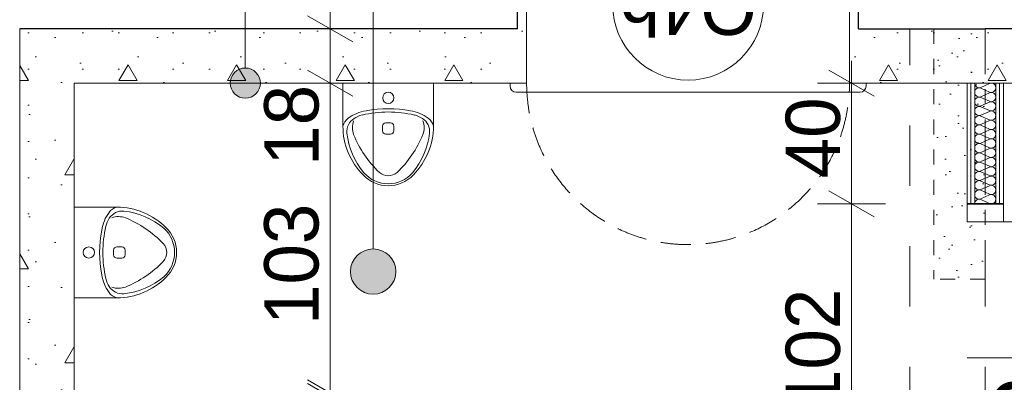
# Model space of a CAD drawing. Extents: x -145259 to -66341, y -2316 to 227384.
# Tile 43 of 141: x -126509 to -123246, y 99702 to 100904. Entities that reach past the tile are written whole.
import ezdxf

# ---------------------------------------------------------------- set-up
doc = ezdxf.new("R2010")
doc.units = 0
doc.header["$MEASUREMENT"] = 0
for name, pattern in [('Hidden Line', [100, 50, -50]), ('Krawędzie ukryte', [150, 100, -50]), ('Przerywana', [400, 200, -200])]:
    doc.linetypes.add(name, pattern=pattern)
for name, color, linetype, lineweight in [('Arch drzwi_Nr_Pióra__5', 7, 'Continuous', 13), ('arch izolacje_Nr_Pióra__5', 7, 'Continuous', 13), ('Arch ocieplenie_Nr_Pióra__21', 7, 'Continuous', 13), ('Arch opisy okien_Nr_Pióra__21', 7, 'Continuous', 13), ('Arch opisy_Nr_Pióra__21', 7, 'Continuous', 13), ('Arch wymiary_Nr_Pióra__21', 7, 'Continuous', 13), ('Arch wymiary_Nr_Pióra__5', 7, 'Continuous', 13), ('Arch zmurowania_Nr_Pióra__27', 7, 'Continuous', 35), ('Arch ściany działowe_Nr_Pióra__5', 7, 'Continuous', 13), ('Drzwi ArchiCAD_Nr_Pióra__27', 7, 'Continuous', 35), ('Drzwi ArchiCAD_Nr_Pióra__5', 7, 'Continuous', 13), ('INWENT STROPY_Nr_Pióra__21', 7, 'Continuous', 13), ('INWENT wyposarzenie_Nr_Pióra__5', 7, 'Continuous', 13), ('INWENT. OKNA_Nr_Pióra__21', 7, 'Continuous', 13), ('INWENT.ŚCIANY_Nr_Pióra__1', 7, 'Continuous', 25), ('INWENT.ŚCIANY_Nr_Pióra__20', 1, 'Continuous', 20), ('INWENT.ŚCIANY_Nr_Pióra__21', 7, 'Continuous', 13)]:
    doc.layers.add(name, color=color, linetype=linetype, lineweight=lineweight)
for name, color, linetype in [('arch izolacje', 7, 'Continuous'), ('Arch ocieplenie', 7, 'Continuous'), ('Arch opisy', 7, 'Continuous'), ('Arch wymiary', 7, 'Continuous'), ('Arch zmurowania', 7, 'Continuous'), ('Drzwi ArchiCAD', 7, 'Continuous'), ('INWENT wyposarzenie', 7, 'Continuous')]:
    doc.layers.add(name, color=color, linetype=linetype)
doc.layers.add('Arch wyburzenia_Nr_Pióra__2', color=7, linetype='Continuous', lineweight=13, true_color=0x7f7f7f)
doc.layers.add('INWENT.ŚCIANY_Nr_Pióra__2', color=7, linetype='Continuous', lineweight=13, true_color=0x7f7f7f)
doc.styles.add('GENERATED_STYLE_1', font='txt')
doc.styles.add('GENERATED_STYLE_7', font='txt')
doc.styles.add('GENERATED_STYLE_8', font='txt')
doc.dimstyles.new('GENERATED_STYLE__1', dxfattribs={"dimtxt": 179.999995, "dimasz": 114, "dimexe": 0.18, "dimexo": 0, "dimgap": 0.09, "dimtad": 1, "dimdec": 0, "dimlfac": 0.1, "dimzin": 0, "dimdsep": 46, "dimtxsty": 'GENERATED_STYLE_1', "dimblk": 'ARROWHEAD_2', "dimblk1": 'ARROWHEAD_2', "dimblk2": 'ARROWHEAD_2', "dimcen": 0.09, "dimclrd": 7, "dimclre": 7, "dimclrt": 7, "dimazin": 0, "dimtfac": 1, "dimtdec": 4, "dimtmove": 0, "dimatfit": 3, "dimfxl": 0, "dimtolj": 1, "dimtzin": 0, "dimarcsym": 0})
pattern_1 = [(0, (0, 0), (0, 623.5383), [60, -300]), (0, (180, 311.8), (0, 623.5383), [60, -300]), (60, (0, 0), (-540, 311.7692), [60, -300]), (60, (360, 0), (-540, 311.7692), [60, -300]), (120, (60, 0), (540, 311.7692), [60, -300]), (120, (420, 0), (540, 311.7692), [60, -300]), (0, (0, 60), (0, 120.000005), [0, -120, 0, -180.00001]), (45, (60, 60), (-84.85282, 84.85282), [0, -90, 0, -150.00001])]

# ---------------------------------------------------------------- blocks, each defined once
blk = doc.blocks.new('Ściana_194', base_point=(-126508.7, 97573.6))
at = {"layer": 'Arch ocieplenie_Nr_Pióra__21', "linetype": 'Continuous'}
h = blk.add_hatch(dxfattribs=at)
h.set_pattern_fill('Structural_Concrete', color=256, style=0, pattern_type=2)
h.set_pattern_definition(pattern_1)
h.paths.add_polyline_path([(-126328.7, 97623.6), (-126328.7, 100693.6), (-126508.7, 100873.6), (-126508.7, 97573.6)], flags=0)
for p, q in [((-126508.7, 100873.6), (-126508.7, 97573.6)), ((-126328.7, 97623.6), (-126328.7, 100693.6))]:
    blk.add_line(p, q, dxfattribs=at)
blk = doc.blocks.new('Ściana_199', base_point=(-126508.7, 100873.6))
at = {"layer": 'Arch ocieplenie_Nr_Pióra__21', "linetype": 'Continuous'}
h = blk.add_hatch(dxfattribs=at)
h.set_pattern_fill('Structural_Concrete', color=256, style=0, pattern_type=2)
h.set_pattern_definition(pattern_1)
h.paths.add_polyline_path([(-126328.7, 100693.6), (-124828.7, 100693.6), (-124858.7, 100873.6), (-126508.7, 100873.6)], flags=0)
for p, q in [((-124858.7, 100873.6), (-126508.7, 100873.6)), ((-126328.7, 100693.6), (-124828.7, 100693.6))]:
    blk.add_line(p, q, dxfattribs=at)
blk = doc.blocks.new('Ściana_200', base_point=(-124858.7, 101233.6))
at = {"layer": 'Arch ocieplenie_Nr_Pióra__21', "linetype": 'Continuous'}
h = blk.add_hatch(dxfattribs=at)
h.set_pattern_fill('Structural_Concrete', color=256, style=0, pattern_type=2)
h.set_pattern_definition(pattern_1)
h.paths.add_polyline_path([(-124858.7, 101233.6), (-124858.7, 100873.6), (-124828.7, 100693.6), (-124828.7, 101233.6)], flags=0)
for p, q in [((-124858.7, 101233.6), (-124858.7, 100873.6)), ((-124828.7, 101233.6), (-124858.7, 101233.6)), ((-124828.7, 100693.6), (-124828.7, 101233.6))]:
    blk.add_line(p, q, dxfattribs=at)
blk = doc.blocks.new('Ściana_201', base_point=(-123728.7, 101233.6))
at = {"layer": 'Arch ocieplenie_Nr_Pióra__21', "linetype": 'Continuous'}
h = blk.add_hatch(dxfattribs=at)
h.set_pattern_fill('Structural_Concrete', color=256, style=0, pattern_type=2)
h.set_pattern_definition(pattern_1)
h.paths.add_polyline_path([(-123758.7, 101233.6), (-123758.7, 100693.6), (-123728.7, 100873.6), (-123728.7, 101233.6)], flags=0)
for p, q in [((-123758.7, 101233.6), (-123758.7, 100693.6)), ((-123728.7, 101233.6), (-123758.7, 101233.6)), ((-123728.7, 100873.6), (-123728.7, 101233.6))]:
    blk.add_line(p, q, dxfattribs=at)
blk = doc.blocks.new('Ściana_204', base_point=(-123728.7, 100873.6))
at = {"layer": 'Arch ocieplenie_Nr_Pióra__21', "linetype": 'Continuous'}
h = blk.add_hatch(dxfattribs=at)
h.set_pattern_fill('Structural_Concrete', color=256, style=0, pattern_type=2)
h.set_pattern_definition(pattern_1)
h.paths.add_polyline_path([(-123758.7, 100693.6), (-122778.7, 100693.6), (-122808.7, 100873.6), (-123728.7, 100873.6)], flags=0)
for p, q in [((-122808.7, 100873.6), (-123728.7, 100873.6)), ((-123758.7, 100693.6), (-122778.7, 100693.6))]:
    blk.add_line(p, q, dxfattribs=at)
blk = doc.blocks.new('D1 Drzwi proste 14_10')
at = {"layer": 'Drzwi ArchiCAD_Nr_Pióra__27', "linetype": 'Continuous'}
for p, q in [((-510, 0), (-510, -120)), ((510, 0), (510, -120))]:
    blk.add_line(p, q, dxfattribs=at)
at = {"layer": 'Drzwi ArchiCAD_Nr_Pióra__5', "linetype": 'Continuous'}
for p, q in [((450, 0), (450, 900)), ((-450, 0), (-510, 0)), ((-510, 0), (-510, -120)), ((-450, -120), (-450, 0)), ((510, 0), (450, 0)), ((450, 0), (450, -120)), ((510, -120), (510, 0)), ((-510, -120), (-450, -120)), ((450, -120), (510, -120))]:
    blk.add_line(p, q, dxfattribs=at)
blk.add_arc((450, 0), 900, 90, 180, dxfattribs=at)
blk = doc.blocks.new('Ściana_206', base_point=(-123368.7, 100293.6))
at = {"layer": 'Arch zmurowania_Nr_Pióra__27', "linetype": 'Continuous'}
for p, q in [((-123248.7, 100293.6), (-123368.7, 100293.6)), ((-123248.7, 99273.6), (-123368.7, 99273.6))]:
    blk.add_line(p, q, dxfattribs=at)
at = {"layer": 'Drzwi ArchiCAD', "color": 8, "linetype": 'Continuous', "lineweight": 13, "true_color": 0x7f7f7f, "xscale": -1, "zscale": 1000, "rotation": -90.00000000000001}
blk.add_blockref('D1 Drzwi proste 14_10', (-123248.7, 99783.6), dxfattribs=at)
blk = doc.blocks.new('Symbol Pisuar 1 14_41', base_point=(-126328.7, 100282.6))
at = {"layer": 'INWENT wyposarzenie_Nr_Pióra__5', "linetype": 'Continuous'}
for p, q in [((-126328.7, 99982.6), (-126328.7, 100282.6)), ((-126328.7, 100282.6), (-126186.3, 100282.6)), ((-126170.5, 100151.3), (-126186.3, 100151.3)), ((-126197.5, 100140.4), (-126197.5, 100124.6)), ((-126186.3, 100113.7), (-126170.5, 100113.7)), ((-126159.3, 100140.4), (-126159.3, 100124.6)), ((-126328.7, 99982.6), (-126186.3, 99982.6))]:
    blk.add_line(p, q, dxfattribs=at)
for centre, major_axis, start_param, end_param in [((-126176.1, 100240.1), (44.8, 0), 1.801442, 2.522681), ((-126182.3, 100086.6), (201, 0), 1.144656, 1.590534), ((-126093.2, 100184.1), (145.6, 0), 2.53159, 2.984397), ((-126129.5, 100196.7), (96.5, 0), 2.592004, 2.898973), ((-126168, 100219.8), (51.2, 0), 1.476667, 2.593837), ((-126181.2, 100189.4), (63.6, 0), 1.204444, 1.927572), ((-126190.6, 100033.3), (243.7, 0), 0.858927, 1.458131), ((-126298.1, 99921.8), (361.8, 0), 0.748733, 1.174347), ((-126192.1, 100052.6), (236.8, 0), 0.784271, 1.168026), ((-125835.1, 100132.6), (398, 0), 2.916513, 3.366672), ((-126108.3, 100132.6), (112.9, 0), 0, 0.821707), ((-126108.3, 100132.6), (119.6, 0), 5.48967, 7.0767), ((-125827.9, 100132.6), (416, 0), 2.959001, 3.324185), ((-126186.3, 100140.4), (11.1, 0), 1.570796, 3.141593), ((-126170.5, 100140.4), (11.1, 0), 0, 1.570796), ((-126066.7, 100132.6), (45.1, 0), 5.551687, 7.014683), ((-126186.3, 100124.6), (11.1, 0), 3.141593, 4.712389), ((-126170.5, 100124.6), (11.1, 0), 4.712389, 6.283185), ((-126108.3, 100132.6), (112.9, 0), 5.461478, 6.283185), ((-126298.1, 100343.4), (361.8, 0), 5.108838, 5.534452), ((-126093.2, 100081.2), (145.6, 0), 3.298788, 3.751596), ((-126190.6, 100232), (243.7, 0), 4.825054, 5.424258), ((-126192.1, 100212.7), (236.8, 0), 5.11516, 5.498914), ((-126129.5, 100068.6), (96.5, 0), 3.384212, 3.691181), ((-126168, 100045.4), (51.2, 0), 3.689348, 4.806519), ((-126181.2, 100075.9), (63.6, 0), 4.355613, 5.078742), ((-126176.1, 100025.2), (44.8, 0), 3.760504, 4.481744), ((-126182.3, 100178.6), (201, 0), 4.692652, 5.138529)]:
    blk.add_ellipse(centre, major_axis=major_axis, ratio=0.975462, start_param=start_param, end_param=end_param, dxfattribs=at)
blk.add_ellipse((-126279.7, 100132.6), major_axis=(18.9, 0), ratio=0.975462, dxfattribs=at)
blk = doc.blocks.new('Symbol Pisuar 1 14_42', base_point=(-125137.3, 100693.6))
at = {"layer": 'INWENT wyposarzenie_Nr_Pióra__5', "linetype": 'Continuous'}
for p, q in [((-125437.3, 100693.6), (-125137.3, 100693.6)), ((-125437.3, 100693.6), (-125437.3, 100551.2)), ((-125137.3, 100693.6), (-125137.3, 100551.2)), ((-125306.2, 100551.2), (-125306.2, 100535.3)), ((-125279.6, 100562.3), (-125295.4, 100562.3)), ((-125268.7, 100535.3), (-125268.7, 100551.2)), ((-125279.6, 100524.2), (-125295.4, 100524.2))]:
    blk.add_line(p, q, dxfattribs=at)
blk.add_ellipse((-125287.3, 100644.6), major_axis=(0, -18.9), ratio=0.975462, dxfattribs=at)
for centre, major_axis, start_param, end_param in [((-125338.8, 100458.1), (0, -145.6), 3.298788, 3.751596), ((-125287.3, 100200), (0, -398), 2.916513, 3.366672), ((-125287.3, 100192.8), (0, -416), 2.959001, 3.324185), ((-125235.9, 100458.1), (0, -145.6), 2.53159, 2.984397), ((-125394.8, 100540.9), (0, -44.8), 3.760504, 4.481744), ((-125374.5, 100532.9), (0, -51.2), 3.689348, 4.806519), ((-125351.4, 100494.3), (0, -96.5), 3.384212, 3.691181), ((-125223.3, 100494.3), (0, -96.5), 2.592004, 2.898973), ((-125200.1, 100532.9), (0, -51.2), 1.476667, 2.593837), ((-125179.9, 100540.9), (0, -44.8), 1.801442, 2.522681), ((-125241.3, 100547.2), (0, -201), 4.692652, 5.138529), ((-125344.1, 100546), (0, -63.6), 4.355613, 5.078742), ((-125295.4, 100551.2), (0, -11.1), 3.141593, 4.712389), ((-125279.6, 100551.2), (0, -11.1), 1.570796, 3.141593), ((-125230.5, 100546), (0, -63.6), 1.204444, 1.927572), ((-125333.3, 100547.2), (0, -201), 1.144656, 1.590534), ((-125188, 100555.5), (0, -243.7), 4.825054, 5.424258), ((-125076.5, 100662.9), (0, -361.8), 5.108838, 5.534452), ((-125295.4, 100535.3), (0, -11.1), 4.712389, 6.283185), ((-125279.6, 100535.3), (0, -11.1), 0, 1.570796), ((-125498.1, 100662.9), (0, -361.8), 0.748733, 1.174347), ((-125386.7, 100555.5), (0, -243.7), 0.858927, 1.458131), ((-125207.3, 100557), (0, -236.8), 5.11516, 5.498914), ((-125367.3, 100557), (0, -236.8), 0.784271, 1.168026), ((-125287.3, 100473.2), (0, -119.6), 5.48967, 7.0767), ((-125287.3, 100473.2), (0, -112.9), 5.461478, 6.283185), ((-125287.3, 100431.5), (0, -45.1), 5.551687, 7.014683), ((-125287.3, 100473.2), (0, -112.9), 0, 0.821707)]:
    blk.add_ellipse(centre, major_axis=major_axis, ratio=0.975462, start_param=start_param, end_param=end_param, dxfattribs=at)
blk = doc.blocks.new('Izolacja cieplna 14_48', base_point=(-123343.7, 100693.6))
at = {"layer": 'arch izolacje_Nr_Pióra__5', "linetype": 'Continuous'}
for p, q in [((-123294.6, 100692.3), (-123322.9, 100679.5)), ((-123322.9, 100676.9), (-123294.6, 100664.1)), ((-123294.6, 100661.5), (-123322.9, 100648.7)), ((-123322.9, 100646.2), (-123294.6, 100633.4)), ((-123294.6, 100630.8), (-123322.9, 100618)), ((-123322.9, 100615.4), (-123294.6, 100602.6)), ((-123294.6, 100600), (-123322.9, 100587.2)), ((-123322.9, 100584.6), (-123294.6, 100571.8)), ((-123294.6, 100569.2), (-123322.9, 100556.4)), ((-123322.9, 100553.8), (-123294.6, 100541)), ((-123294.6, 100538.5), (-123322.9, 100525.7)), ((-123322.9, 100523.1), (-123294.6, 100510.3)), ((-123294.6, 100507.7), (-123322.9, 100494.9)), ((-123322.9, 100492.3), (-123294.6, 100479.5)), ((-123294.6, 100476.9), (-123322.9, 100464.1)), ((-123322.9, 100461.5), (-123294.6, 100448.7)), ((-123294.6, 100446.2), (-123322.9, 100433.4)), ((-123322.9, 100430.8), (-123294.6, 100418)), ((-123294.6, 100415.4), (-123322.9, 100402.6)), ((-123322.9, 100400), (-123294.6, 100387.2)), ((-123294.6, 100384.6), (-123322.9, 100371.8)), ((-123322.9, 100369.2), (-123294.6, 100356.4)), ((-123294.6, 100353.8), (-123322.9, 100341)), ((-123322.9, 100338.5), (-123294.6, 100325.7)), ((-123294.6, 100323.1), (-123322.9, 100310.3)), ((-123322.9, 100307.7), (-123294.6, 100294.9))]:
    blk.add_line(p, q, dxfattribs=at)
for centre, start_param, end_param in [((-123328.9, 100662.8), 2.7288, 6.695979), ((-123328.9, 100693.6), 4.712389, 6.695979), ((-123288.6, 100678.2), 5.870392, 9.837571), ((-123328.9, 100632.1), 2.7288, 6.695979), ((-123288.6, 100647.4), 5.870392, 9.837571), ((-123328.9, 100601.3), 2.7288, 6.695979), ((-123288.6, 100616.7), 5.870392, 9.837571), ((-123288.6, 100585.9), 5.870392, 9.837571), ((-123328.9, 100570.5), 2.7288, 6.695979), ((-123288.6, 100555.1), 5.870392, 9.837571), ((-123328.9, 100539.8), 2.7288, 6.695979), ((-123288.6, 100524.4), 5.870392, 9.837571), ((-123328.9, 100509), 2.7288, 6.695979), ((-123288.6, 100493.6), 5.870392, 9.837571), ((-123328.9, 100478.2), 2.7288, 6.695979), ((-123288.6, 100462.8), 5.870392, 9.837571), ((-123328.9, 100447.4), 2.7288, 6.695979), ((-123288.6, 100432.1), 5.870392, 9.837571), ((-123328.9, 100416.7), 2.7288, 6.695979), ((-123288.6, 100401.3), 5.870392, 9.837571), ((-123328.9, 100385.9), 2.7288, 6.695979), ((-123288.6, 100370.5), 5.870392, 9.837571), ((-123328.9, 100355.1), 2.7288, 6.695979), ((-123328.9, 100324.4), 2.7288, 6.695979), ((-123288.6, 100339.8), 5.870392, 9.837571), ((-123328.9, 100293.6), 2.7288, 4.712389), ((-123288.6, 100309), 5.870392, 9.837571)]:
    blk.add_ellipse(centre, major_axis=(0, -15.4), ratio=0.967685, start_param=start_param, end_param=end_param, dxfattribs=at)
blk = doc.blocks.new('Linia_66', base_point=(-125761.2, 100693.6))
at = {"layer": 'Arch opisy_Nr_Pióra__21', "linetype": 'Continuous'}
for points in [[(-125711.2, 101473.6), (-125715, 101492.7), (-125725.9, 101509), (-125742.1, 101519.8), (-125761.2, 101523.6), (-125780.4, 101519.8), (-125796.6, 101509), (-125807.4, 101492.7), (-125811.2, 101473.6), (-125807.4, 101454.5), (-125796.6, 101438.2), (-125780.4, 101427.4), (-125761.2, 101423.6), (-125742.1, 101427.4), (-125725.9, 101438.2), (-125715, 101454.5)], [(-125711.2, 100693.6), (-125715, 100712.7), (-125725.9, 100729), (-125742.1, 100739.8), (-125761.2, 100743.6), (-125780.4, 100739.8), (-125796.6, 100729), (-125807.4, 100712.7), (-125811.2, 100693.6), (-125807.4, 100674.5), (-125796.6, 100658.2), (-125780.4, 100647.4), (-125761.2, 100643.6), (-125742.1, 100647.4), (-125725.9, 100658.2), (-125715, 100674.5)]]:
    blk.add_hatch(color=256, dxfattribs=at).paths.add_polyline_path(points, flags=0)
blk.add_line((-125761.2, 100743.6), (-125761.2, 101423.6), dxfattribs=at)
for centre in [(-125761.2, 101473.6), (-125761.2, 100693.6)]:
    blk.add_circle(centre, 50, dxfattribs=at)
blk = doc.blocks.new('Linia_69', base_point=(-125337.3, 103775.1))
at = {"layer": 'Arch opisy_Nr_Pióra__21', "linetype": 'Continuous'}
blk.add_hatch(color=256, dxfattribs=at).paths.add_polyline_path([(-125262.3, 100069.4), (-125268, 100098.1), (-125284.3, 100122.5), (-125308.6, 100138.7), (-125337.3, 100144.4), (-125366, 100138.7), (-125390.3, 100122.5), (-125406.6, 100098.1), (-125412.3, 100069.4), (-125406.6, 100040.7), (-125390.3, 100016.4), (-125366, 100000.1), (-125337.3, 99994.4), (-125308.6, 100000.1), (-125284.3, 100016.4), (-125268, 100040.7)], flags=0)
blk.add_line((-125337.3, 103775.1), (-125337.3, 100144.4), dxfattribs=at)
blk.add_circle((-125337.3, 100069.4), 75, dxfattribs=at)
blk = doc.blocks.new('*D1407')
at = {"layer": 'Arch wymiary_Nr_Pióra__5', "linetype": 'Continuous'}
for p, q in [((-125554.9, 97666.9), (-125404.9, 97580.3)), ((-125367.4, 97623.6), (-125592.4, 97623.6)), ((-125554.9, 97616.9), (-125404.9, 97530.3)), ((-125479.9, 97573.6), (-125479.9, 97623.6)), ((-125367.4, 97573.6), (-125592.4, 97573.6)), ((-125479.9, 97500.3), (-125479.9, 97573.6))]:
    blk.add_line(p, q, dxfattribs=at)
at = {"layer": 'Arch wymiary_Nr_Pióra__21', "char_height": 180, "attachment_point": 7, "rotation": 90, "style": 'GENERATED_STYLE_1'}
for s, insert in [('{18}', (-125515.9, 100419.9)), ('{103}', (-125515.9, 99892.6)), ('{1}', (-125515.9, 99497.1)), ('{100}', (-125515.9, 98925.2)), ('{1}', (-125515.9, 98485.1)), ('{102}', (-125515.9, 97903.2)), ('{5}', (-125515.9, 97415.1))]:
    blk.add_mtext(s, dxfattribs=dict(at, insert=insert))
blk = doc.blocks.new('ARROWHEAD_2')
at = {"color": 0, "linetype": 'Continuous', "lineweight": 0}
for p, q in [((-0.378, -0.655), (0.378, 0.655)), ((0, 0), (-1, 0))]:
    blk.add_line(p, q, dxfattribs=at)
blk = doc.blocks.new('*D1408')
at = {"layer": 'Arch wymiary_Nr_Pióra__5', "linetype": 'Continuous'}
for p, q in [((-125554.9, 98698.9), (-125404.9, 98612.3)), ((-125404.9, 98600.3), (-125554.9, 98686.9)), ((-125367.4, 98643.6), (-125592.4, 98643.6)), ((-125479.9, 97623.6), (-125479.9, 98643.6)), ((-125554.9, 97666.9), (-125404.9, 97580.3)), ((-125367.4, 97623.6), (-125592.4, 97623.6))]:
    blk.add_line(p, q, dxfattribs=at)
at = {"layer": 'Arch wymiary_Nr_Pióra__21', "char_height": 180, "attachment_point": 7, "rotation": 90, "style": 'GENERATED_STYLE_1'}
for s, insert in [('{18}', (-125515.9, 100419.9)), ('{103}', (-125515.9, 99892.6)), ('{1}', (-125515.9, 99497.1)), ('{100}', (-125515.9, 98925.2)), ('{1}', (-125515.9, 98485.1)), ('{102}', (-125515.9, 97903.2)), ('{5}', (-125515.9, 97415.1))]:
    blk.add_mtext(s, dxfattribs=dict(at, insert=insert))
blk = doc.blocks.new('*D1409')
at = {"layer": 'Arch wymiary_Nr_Pióra__5', "linetype": 'Continuous'}
for p, q in [((-125554.9, 98698.9), (-125404.9, 98612.3)), ((-125404.9, 98600.3), (-125554.9, 98686.9)), ((-125367.4, 98655.6), (-125592.4, 98655.6)), ((-125367.4, 98643.6), (-125592.4, 98643.6)), ((-125479.9, 98643.6), (-125479.9, 98655.6))]:
    blk.add_line(p, q, dxfattribs=at)
at = {"layer": 'Arch wymiary_Nr_Pióra__21', "char_height": 180, "attachment_point": 7, "rotation": 90, "style": 'GENERATED_STYLE_1'}
for s, insert in [('{18}', (-125515.9, 100419.9)), ('{103}', (-125515.9, 99892.6)), ('{1}', (-125515.9, 99497.1)), ('{100}', (-125515.9, 98925.2)), ('{1}', (-125515.9, 98485.1)), ('{102}', (-125515.9, 97903.2)), ('{5}', (-125515.9, 97415.1))]:
    blk.add_mtext(s, dxfattribs=dict(at, insert=insert))
blk = doc.blocks.new('*D1410')
at = {"layer": 'Arch wymiary_Nr_Pióra__5', "linetype": 'Continuous'}
for p, q in [((-125554.9, 99710.9), (-125404.9, 99624.3)), ((-125404.9, 99612.3), (-125554.9, 99698.9)), ((-125367.4, 99655.6), (-125592.4, 99655.6)), ((-125479.9, 98655.6), (-125479.9, 99655.6)), ((-125554.9, 98698.9), (-125404.9, 98612.3)), ((-125404.9, 98600.3), (-125554.9, 98686.9)), ((-125367.4, 98655.6), (-125592.4, 98655.6))]:
    blk.add_line(p, q, dxfattribs=at)
at = {"layer": 'Arch wymiary_Nr_Pióra__21', "char_height": 180, "attachment_point": 7, "rotation": 90, "style": 'GENERATED_STYLE_1'}
for s, insert in [('{18}', (-125515.9, 100419.9)), ('{103}', (-125515.9, 99892.6)), ('{1}', (-125515.9, 99497.1)), ('{100}', (-125515.9, 98925.2)), ('{1}', (-125515.9, 98485.1)), ('{102}', (-125515.9, 97903.2)), ('{5}', (-125515.9, 97415.1))]:
    blk.add_mtext(s, dxfattribs=dict(at, insert=insert))
blk = doc.blocks.new('*D1411')
at = {"layer": 'Arch wymiary_Nr_Pióra__5', "linetype": 'Continuous'}
for p, q in [((-125554.9, 99710.9), (-125404.9, 99624.3)), ((-125404.9, 99612.3), (-125554.9, 99698.9)), ((-125367.4, 99667.6), (-125592.4, 99667.6)), ((-125367.4, 99655.6), (-125592.4, 99655.6)), ((-125479.9, 99655.6), (-125479.9, 99667.6))]:
    blk.add_line(p, q, dxfattribs=at)
at = {"layer": 'Arch wymiary_Nr_Pióra__21', "char_height": 180, "attachment_point": 7, "rotation": 90, "style": 'GENERATED_STYLE_1'}
for s, insert in [('{18}', (-125515.9, 100419.9)), ('{103}', (-125515.9, 99892.6)), ('{1}', (-125515.9, 99497.1)), ('{100}', (-125515.9, 98925.2)), ('{1}', (-125515.9, 98485.1)), ('{102}', (-125515.9, 97903.2)), ('{5}', (-125515.9, 97415.1))]:
    blk.add_mtext(s, dxfattribs=dict(at, insert=insert))
blk = doc.blocks.new('*D1412')
at = {"layer": 'Arch wymiary_Nr_Pióra__5', "linetype": 'Continuous'}
for p, q in [((-125554.9, 100736.9), (-125404.9, 100650.3)), ((-125367.4, 100693.6), (-125592.4, 100693.6)), ((-125479.9, 99667.6), (-125479.9, 100693.6)), ((-125554.9, 99710.9), (-125404.9, 99624.3)), ((-125404.9, 99612.3), (-125554.9, 99698.9)), ((-125367.4, 99667.6), (-125592.4, 99667.6))]:
    blk.add_line(p, q, dxfattribs=at)
at = {"layer": 'Arch wymiary_Nr_Pióra__21', "char_height": 180, "attachment_point": 7, "rotation": 90, "style": 'GENERATED_STYLE_1'}
for s, insert in [('{18}', (-125515.9, 100419.9)), ('{103}', (-125515.9, 99892.6)), ('{1}', (-125515.9, 99497.1)), ('{100}', (-125515.9, 98925.2)), ('{1}', (-125515.9, 98485.1)), ('{102}', (-125515.9, 97903.2)), ('{5}', (-125515.9, 97415.1))]:
    blk.add_mtext(s, dxfattribs=dict(at, insert=insert))
blk = doc.blocks.new('*D1413')
at = {"layer": 'Arch wymiary_Nr_Pióra__5', "linetype": 'Continuous'}
for p, q in [((-125479.9, 100873.6), (-125479.9, 100947)), ((-125404.9, 100830.3), (-125554.9, 100916.9)), ((-125367.4, 100873.6), (-125592.4, 100873.6)), ((-125479.9, 100693.6), (-125479.9, 100873.6)), ((-125554.9, 100736.9), (-125404.9, 100650.3)), ((-125367.4, 100693.6), (-125592.4, 100693.6))]:
    blk.add_line(p, q, dxfattribs=at)
at = {"layer": 'Arch wymiary_Nr_Pióra__21', "char_height": 180, "attachment_point": 7, "rotation": 90, "style": 'GENERATED_STYLE_1'}
for s, insert in [('{18}', (-125515.9, 100419.9)), ('{103}', (-125515.9, 99892.6)), ('{1}', (-125515.9, 99497.1)), ('{100}', (-125515.9, 98925.2)), ('{1}', (-125515.9, 98485.1)), ('{102}', (-125515.9, 97903.2)), ('{5}', (-125515.9, 97415.1))]:
    blk.add_mtext(s, dxfattribs=dict(at, insert=insert))
blk = doc.blocks.new('*D1414')
at = {"layer": 'Arch wymiary_Nr_Pióra__5', "linetype": 'Continuous'}
for p, q in [((-123826.8, 99316.9), (-123676.8, 99230.3)), ((-123639.3, 99273.6), (-123864.3, 99273.6)), ((-123751.8, 97573.6), (-123751.8, 99273.6)), ((-123826.8, 97616.9), (-123676.8, 97530.3)), ((-123639.3, 97573.6), (-123864.3, 97573.6)), ((-123751.8, 97500.3), (-123751.8, 97573.6))]:
    blk.add_line(p, q, dxfattribs=at)
at = {"layer": 'Arch wymiary_Nr_Pióra__21', "char_height": 180, "attachment_point": 7, "rotation": 90, "style": 'GENERATED_STYLE_1'}
for s, insert in [('{40}', (-123787.8, 100378.4)), ('{102}', (-123787.8, 99610.8)), ('{170}', (-123787.8, 98250.8))]:
    blk.add_mtext(s, dxfattribs=dict(at, insert=insert))
blk = doc.blocks.new('*D1415')
at = {"layer": 'Arch wymiary_Nr_Pióra__5', "linetype": 'Continuous'}
for p, q in [((-123826.8, 100336.9), (-123676.8, 100250.3)), ((-123639.3, 100293.6), (-123864.3, 100293.6)), ((-123751.8, 99273.6), (-123751.8, 100293.6)), ((-123826.8, 99316.9), (-123676.8, 99230.3)), ((-123639.3, 99273.6), (-123864.3, 99273.6))]:
    blk.add_line(p, q, dxfattribs=at)
at = {"layer": 'Arch wymiary_Nr_Pióra__21', "char_height": 180, "attachment_point": 7, "rotation": 90, "style": 'GENERATED_STYLE_1'}
for s, insert in [('{40}', (-123787.8, 100378.4)), ('{102}', (-123787.8, 99610.8)), ('{170}', (-123787.8, 98250.8))]:
    blk.add_mtext(s, dxfattribs=dict(at, insert=insert))
blk = doc.blocks.new('*D1416')
at = {"layer": 'Arch wymiary_Nr_Pióra__5', "linetype": 'Continuous'}
for p, q in [((-123751.8, 100693.6), (-123751.8, 100767)), ((-123676.8, 100650.3), (-123826.8, 100736.9)), ((-123639.3, 100693.6), (-123864.3, 100693.6)), ((-123751.8, 100293.6), (-123751.8, 100693.6)), ((-123826.8, 100336.9), (-123676.8, 100250.3)), ((-123639.3, 100293.6), (-123864.3, 100293.6))]:
    blk.add_line(p, q, dxfattribs=at)
at = {"layer": 'Arch wymiary_Nr_Pióra__21', "char_height": 180, "attachment_point": 7, "rotation": 90, "style": 'GENERATED_STYLE_1'}
for s, insert in [('{40}', (-123787.8, 100378.4)), ('{102}', (-123787.8, 99610.8)), ('{170}', (-123787.8, 98250.8))]:
    blk.add_mtext(s, dxfattribs=dict(at, insert=insert))

msp = doc.modelspace()

# ---------------------------------------------------------------- hatches: boundary and pattern name
at = {"layer": 'Arch wyburzenia_Nr_Pióra__2', "linetype": 'Continuous'}
h = msp.add_hatch(dxfattribs=at)
h.set_pattern_fill('Cut_Stone', color=256, style=0, pattern_type=2)
h.set_pattern_definition([(45, (0, 200), (-63.63961, 63.63961), [0, -60, 0, -90]), (110, (200, 200), (84.572336, 30.781813), [0, -44, 0, -76])])
h.paths.add_polyline_path([(-123308.7, 100043.6), (-123308.7, 100873.6), (-123478.7, 100873.6), (-123478.7, 100043.6)], flags=0)

# ---------------------------------------------------------------- linework, layer by layer
at = {"layer": 'Arch drzwi_Nr_Pióra__5', "linetype": 'Continuous'}
msp.add_line((-123368.7, 99783.6), (-122698.7, 99783.6), dxfattribs=at)
at = {"layer": 'Arch opisy okien_Nr_Pióra__21', "linetype": 'Continuous'}
msp.add_circle((-124293.7, 100953.6), 250, dxfattribs=at)
at = {"layer": 'Arch ściany działowe_Nr_Pióra__5', "linetype": 'Continuous'}
for p, q in [((-123368.7, 100693.6), (-123368.7, 100293.6)), ((-123356.2, 100693.6), (-123356.2, 100293.6)), ((-123343.7, 100693.6), (-123343.7, 100293.6)), ((-123273.7, 100693.6), (-123273.7, 100293.6)), ((-123261.2, 100693.6), (-123261.2, 100293.6)), ((-123248.7, 100693.6), (-123248.7, 100293.6))]:
    msp.add_line(p, q, dxfattribs=at)
at = {"layer": 'INWENT STROPY_Nr_Pióra__21', "linetype": 'Przerywana'}
for p, q in [((-123558.7, 94753.6), (-123558.7, 100873.6)), ((-123308.7, 94753.6), (-123308.7, 100873.6))]:
    msp.add_line(p, q, dxfattribs=at)
at = {"layer": 'INWENT. OKNA_Nr_Pióra__21', "linetype": 'Continuous'}
for p, q in [((-124883.7, 100683.6), (-124883.7, 100693.6)), ((-123703.7, 100683.6), (-123703.7, 100693.6)), ((-124863.7, 100663.6), (-123723.7, 100663.6))]:
    msp.add_line(p, q, dxfattribs=at)
for centre, start, end in [((-124863.7, 100683.6), 180, 270), ((-123723.7, 100683.6), 270, 0)]:
    msp.add_arc(centre, 20, start, end, dxfattribs=at)
at = {"layer": 'INWENT.ŚCIANY_Nr_Pióra__1', "linetype": 'Continuous'}
for p, q in [((-124858.7, 100873.6), (-124858.7, 101303.6)), ((-123728.7, 100873.6), (-123728.7, 101303.6)), ((-124858.7, 100873.6), (-126508.7, 100873.6)), ((-123728.7, 100873.6), (-123308.7, 100873.6)), ((-122808.7, 100873.6), (-123308.7, 100873.6))]:
    msp.add_line(p, q, dxfattribs=at)
at = {"layer": 'INWENT.ŚCIANY_Nr_Pióra__2', "linetype": 'Hidden Line'}
for p, q in [((-123478.7, 100873.6), (-123478.7, 100043.6)), ((-123308.7, 100873.6), (-123308.7, 100043.6)), ((-123308.7, 100043.6), (-123478.7, 100043.6))]:
    msp.add_line(p, q, dxfattribs=at)
at = {"layer": 'INWENT.ŚCIANY_Nr_Pióra__20', "linetype": 'Continuous'}
msp.add_line((-126508.7, 97573.6), (-126508.7, 100873.6), dxfattribs=at)
at = {"layer": 'INWENT.ŚCIANY_Nr_Pióra__21', "linetype": 'Krawędzie ukryte'}
msp.add_arc((-124293.7, 100693.6), 535, 180, 0, dxfattribs=at)

# ---------------------------------------------------------------- block references
at = {"layer": 'arch izolacje', "color": 104, "linetype": 'Continuous', "lineweight": 20, "true_color": 0x029e21}
msp.add_blockref('Izolacja cieplna 14_48', (-123343.7, 100693.6), dxfattribs=at)
at = {"layer": 'Arch ocieplenie'}
for name, p in [('Ściana_200', (-124858.7, 101233.6)), ('Ściana_201', (-123728.7, 101233.6)), ('Ściana_194', (-126508.7, 97573.6)), ('Ściana_199', (-126508.7, 100873.6)), ('Ściana_204', (-123728.7, 100873.6))]:
    msp.add_blockref(name, p, dxfattribs=at)
at = {"layer": 'Arch opisy', "linetype": 'Continuous'}
for name, p in [('Linia_69', (-125337.3, 103775.1)), ('Linia_66', (-125761.2, 100693.6))]:
    msp.add_blockref(name, p, dxfattribs=at)
at = {"layer": 'Arch zmurowania'}
msp.add_blockref('Ściana_206', (-123368.7, 100293.6), dxfattribs=at)
at = {"layer": 'INWENT wyposarzenie', "color": 104, "linetype": 'Continuous', "lineweight": 20, "true_color": 0x029e21}
for name, p in [('Symbol Pisuar 1 14_42', (-125137.3, 100693.6)), ('Symbol Pisuar 1 14_41', (-126328.7, 100282.6))]:
    msp.add_blockref(name, p, dxfattribs=at)

# ---------------------------------------------------------------- texts
at = {"layer": 'Arch drzwi_Nr_Pióra__5', "linetype": 'Continuous', "insert": (-123033.7, 100104.7), "char_height": 240, "width": 1346.334, "attachment_point": 2, "line_spacing_factor": 1.007146, "style": 'GENERATED_STYLE_7'}
msp.add_mtext('{90\\P200}', dxfattribs=at)
at = {"layer": 'Arch opisy okien_Nr_Pióra__21', "linetype": 'Continuous', "insert": (-124293.7, 100853.3), "char_height": 180, "attachment_point": 2, "rotation": 180, "style": 'GENERATED_STYLE_8'}
msp.add_mtext('{O4b}', dxfattribs=at)

# ---------------------------------------------------------------- dimensions: what is measured, and where the dimension line sits
at = {"layer": 'Arch wymiary', "linetype": 'Continuous'}
for base, p1, p2, picture, middle in [((-125479.9, 97573.6), (-125683.7, 100693.6), (-125683.7, 100873.6), '*D1413', (-125605.9, 100556.4)), ((-123751.8, 97573.6), (-123368.7, 100293.6), (-123343.7, 100693.6), '*D1416', (-123877.8, 100515)), ((-125479.9, 97573.6), (-125621.6, 99667.6), (-125683.7, 100693.6), '*D1412', (-125605.9, 100097.5)), ((-125479.9, 97573.6), (-125717.6, 97573.6), (-125717.6, 97623.6), '*D1407', (-125605.9, 97483.3)), ((-125479.9, 97573.6), (-125717.6, 97623.6), (-125627.6, 98643.6), '*D1408', (-125605.9, 98108.1)), ((-125479.9, 97573.6), (-125627.6, 98643.6), (-125627.6, 98655.6), '*D1409', (-125605.9, 98553.3)), ((-125479.9, 97573.6), (-125627.6, 98655.6), (-125621.6, 99655.6), '*D1410', (-125605.9, 99130.1)), ((-125479.9, 97573.6), (-125621.6, 99655.6), (-125621.6, 99667.6), '*D1411', (-125605.9, 99565.3)), ((-123751.8, 97573.6), (-123776.8, 97573.6), (-123368.7, 99273.6), '*D1414', (-123877.8, 98455.7)), ((-123751.8, 97573.6), (-123368.7, 99273.6), (-123368.7, 100293.6), '*D1415', (-123877.8, 99815.7))]:
    dim = msp.add_linear_dim(base=base, p1=p1, p2=p2, angle=90, dimstyle='GENERATED_STYLE__1', dxfattribs=at)
    dim.commit()
    dim.dimension.update_dxf_attribs({"geometry": picture, "text_midpoint": middle})

doc.saveas('drawing.dxf')
